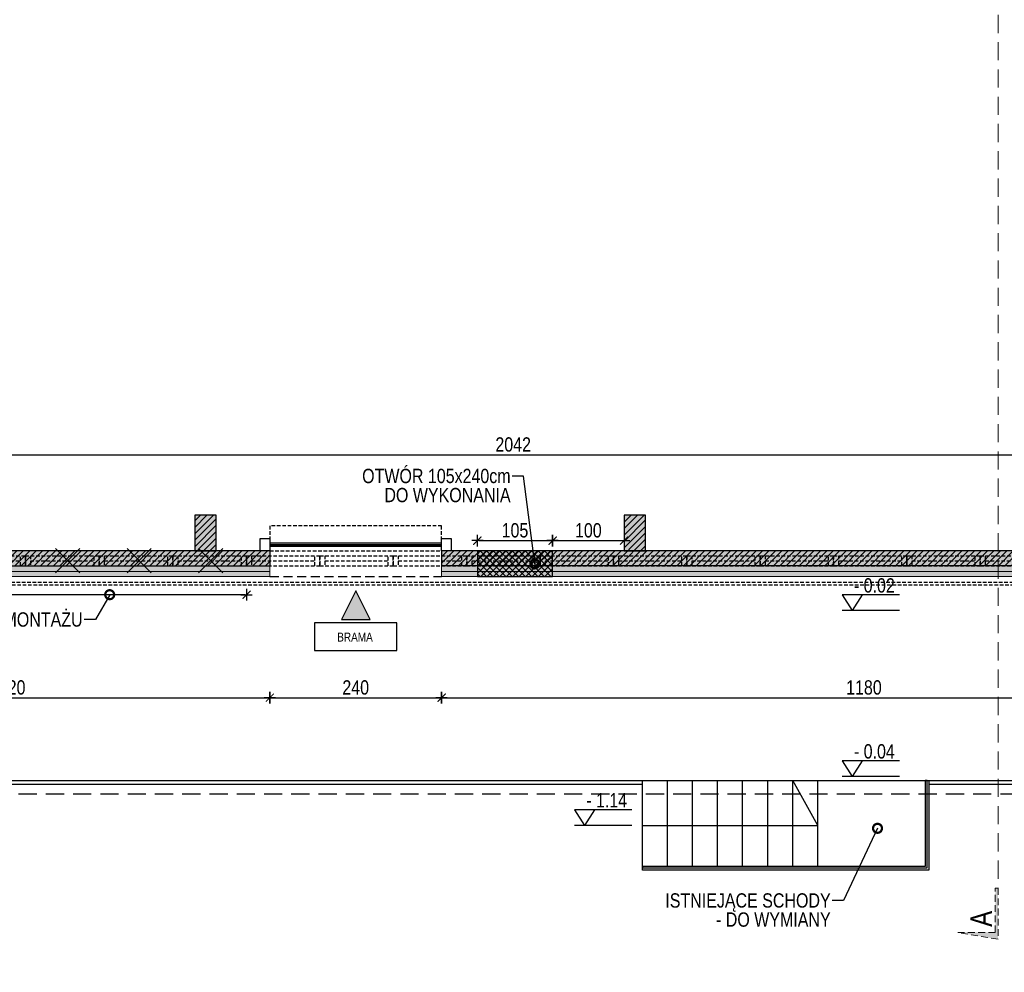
# Model space of a CAD drawing. Header units: millimetres. Extents: x 59331 to 112314, y -16110 to 34390.
# Tile 118 of 198: x 62031 to 63406, y 20803 to 22133. Entities that reach past the tile are written whole.
import ezdxf
from ezdxf import colors
from ezdxf.entities.mleader import LeaderData, LeaderLine
from ezdxf.enums import TextEntityAlignment as Align
from ezdxf.math import Vec2, Vec3

# ---------------------------------------------------------------- set-up
doc = ezdxf.new("R2010")
doc.units = ezdxf.units.MM
doc.linetypes.add('DASHED', pattern=[0.75, 0.5, -0.25])
doc.linetypes.add('DASHEDX2', pattern=[38.1, 25.4, -12.7])
doc.layers.get('DEFPOINTS').update_dxf_attribs({"lineweight": 9})
for name, color, linetype in [('_HSA_HATCH_WYPEŁNIENIA_PRZEGRÓD', 205, 'Continuous'), ('_HSA_KOTY', 150, 'Continuous'), ('_HSA_OPIS', 43, 'Continuous'), ('_HSA_PRZERYWANE', 153, 'DASHEDX2'), ('_HSA_SCHODY', 122, 'Continuous'), ('_HSA_STOLARKA_ZEWNĘTRZNA', 132, 'Continuous'), ('_HSA_WIDOKOWE', 1, 'Continuous'), ('_HSA_WIDOKOWE_CIENKIE', 8, 'Continuous'), ('_HSA_WYM_100', 141, 'Continuous'), ('_HSA_ŚCIANY_KONSTRUKCYJNE', 3, 'Continuous'), ('_HSA_ŚCIANY_MUROWANE', 4, 'Continuous')]:
    doc.layers.add(name, color=color, linetype=linetype)
doc.layers.add('_HSA_IZOLACJA_TERMICZNA', color=2, linetype='Continuous', lineweight=5)
doc.layers.add('_HSA_PRZEKROJE', color=12, linetype='DASHEDX2', lineweight=15)
doc.layers.add('_HSA_WYBURZENIA', color=7, linetype='Continuous', true_color=0xdd0303)
doc.layers.add('_HSA_WYBURZENIA_01', color=7, linetype='Continuous', true_color=0xdd0303)
doc.styles.add('Arial', font='Arial.ttf')
doc.styles.add('ARIAL_100', font='Arial.ttf', dxfattribs={"width": 0.8, "height": 20})
doc.linetypes.add('BATTING', pattern='A,0.00254,-2.54,[134,ltypeshp.shx,S=2.54,R=0,X=-2.54,Y=0],-5.08,[134,ltypeshp.shx,S=2.54,R=180,X=2.54,Y=0],-2.54', length=10.16254)
doc.dimstyles.new('WYM_WEWN_100', dxfattribs={"dimtxt": 20, "dimasz": 2, "dimexe": 10, "dimexo": 0, "dimgap": 4, "dimtad": 1, "dimdec": 1, "dimrnd": 0.1, "dimtxsty": 'ARIAL_100', "dimblk": 'Wym-03', "dimcen": 0, "dimdle": 10, "dimse1": 1, "dimse2": 1, "dimclrt": 256, "dimazin": 2, "dimtfac": 1, "dimtdec": 1, "dimtix": 1, "dimtmove": 2, "dimatfit": 0, "dimfxl": 1, "dimtolj": 1, "dimtzin": 0, "dimarcsym": 0})

# ---------------------------------------------------------------- blocks, each defined once
blk = doc.blocks.new('A$C181A6C00')
blk.add_hatch(color=256).paths.add_polyline_path([(50, -25), (0, 0), (50, 25)])
blk.add_lwpolyline([(50, -25), (0, 0), (50, 25), (50, -25)])
blk = doc.blocks.new('A$C88e31ec9')
blk.add_lwpolyline([(-57.6, -38.6), (57.6, -38.6), (57.6, 0), (-57.6, 0)], close=True)
at = {"style": 'Arial', "width": 0.8}
blk.add_text('BRAMA', height=12.5, dxfattribs=at).set_placement((-1, -26.2), align=Align.CENTER)
blk = doc.blocks.new('KOTA')
for p in [(-28, 43.4), (28, 43.4)]:
    blk.add_line(p, (0, 0))
blk.add_lwpolyline([(131.6, 43.4), (-28, 43.4)])
at = {"style": 'Arial', "width": 0.8}
blk.add_attdef('0000', (4.6, 49.9), '', height=40, dxfattribs=at)
blk = doc.blocks.new('A$C5C2E07A2')
blk.add_hatch(color=256).paths.add_polyline_path([(0, 10), (0, 0), (190, 0), (165, 150), (165, 10)])
blk.add_lwpolyline([(0, 10), (0, 0), (190, 0), (165, 150), (165, 10), (0, 10)])
blk = doc.blocks.new('*U331')
at = {"linetype": 'ByBlock', "ltscale": 10}
for p, q in [((0, 14), (102.5, 14)), ((0, 0), (0, 14)), ((7, 0), (7, 14)), ((95.5, 14), (95.5, 0)), ((102.5, 14), (102.5, 0)), ((0, 0), (102.5, 0)), ((7, 7), (95.5, 7))]:
    blk.add_line(p, q, dxfattribs=at)
blk = doc.blocks.new('*U332')
at = {"linetype": 'ByBlock', "ltscale": 10}
for p, q in [((0, 14), (102.5, 14)), ((0, 0), (0, 14)), ((7, 0), (7, 14)), ((95.5, 14), (95.5, 0)), ((102.5, 14), (102.5, 0)), ((0, 0), (102.5, 0)), ((7, 7), (95.5, 7))]:
    blk.add_line(p, q, dxfattribs=at)
blk = doc.blocks.new('*U333')
at = {"linetype": 'ByBlock', "ltscale": 10}
for p, q in [((0, 14), (102.5, 14)), ((0, 0), (0, 14)), ((7, 0), (7, 14)), ((95.5, 14), (95.5, 0)), ((102.5, 14), (102.5, 0)), ((0, 0), (102.5, 0)), ((7, 7), (95.5, 7))]:
    blk.add_line(p, q, dxfattribs=at)
blk = doc.blocks.new('*U334')
at = {"linetype": 'ByBlock', "ltscale": 10}
for p, q in [((0, 14), (102.5, 14)), ((0, 0), (0, 14)), ((7, 0), (7, 14)), ((95.5, 14), (95.5, 0)), ((102.5, 14), (102.5, 0)), ((0, 0), (102.5, 0)), ((7, 7), (95.5, 7))]:
    blk.add_line(p, q, dxfattribs=at)
blk = doc.blocks.new('*U335')
at = {"linetype": 'ByBlock', "ltscale": 10}
for p, q in [((0, 14), (102.5, 14)), ((0, 0), (0, 14)), ((7, 0), (7, 14)), ((95.5, 14), (95.5, 0)), ((102.5, 14), (102.5, 0)), ((0, 0), (102.5, 0)), ((7, 7), (95.5, 7))]:
    blk.add_line(p, q, dxfattribs=at)
blk = doc.blocks.new('*U336')
at = {"linetype": 'ByBlock', "ltscale": 10}
for p, q in [((0, 14), (102.5, 14)), ((0, 0), (0, 14)), ((7, 0), (7, 14)), ((95.5, 14), (95.5, 0)), ((102.5, 14), (102.5, 0)), ((0, 0), (102.5, 0)), ((7, 7), (95.5, 7))]:
    blk.add_line(p, q, dxfattribs=at)
blk = doc.blocks.new('*U326')
at = {"linetype": 'ByBlock', "ltscale": 10}
for p, q in [((0, 14), (102.5, 14)), ((0, 0), (0, 14)), ((7, 0), (7, 14)), ((95.5, 14), (95.5, 0)), ((102.5, 14), (102.5, 0)), ((0, 0), (102.5, 0)), ((7, 7), (95.5, 7))]:
    blk.add_line(p, q, dxfattribs=at)
blk = doc.blocks.new('*U327')
at = {"linetype": 'ByBlock', "ltscale": 10}
for p, q in [((0, 14), (102.5, 14)), ((0, 0), (0, 14)), ((7, 0), (7, 14)), ((95.5, 14), (95.5, 0)), ((102.5, 14), (102.5, 0)), ((0, 0), (102.5, 0)), ((7, 7), (95.5, 7))]:
    blk.add_line(p, q, dxfattribs=at)
blk = doc.blocks.new('*U328')
at = {"linetype": 'ByBlock', "ltscale": 10}
for p, q in [((0, 14), (102.5, 14)), ((0, 0), (0, 14)), ((7, 0), (7, 14)), ((95.5, 14), (95.5, 0)), ((102.5, 14), (102.5, 0)), ((0, 0), (102.5, 0)), ((7, 7), (95.5, 7))]:
    blk.add_line(p, q, dxfattribs=at)
blk = doc.blocks.new('*U329')
at = {"linetype": 'ByBlock', "ltscale": 10}
for p, q in [((0, 14), (102.5, 14)), ((0, 0), (0, 14)), ((7, 0), (7, 14)), ((95.5, 14), (95.5, 0)), ((102.5, 14), (102.5, 0)), ((0, 0), (102.5, 0)), ((7, 7), (95.5, 7))]:
    blk.add_line(p, q, dxfattribs=at)
blk = doc.blocks.new('*U330')
at = {"linetype": 'ByBlock', "ltscale": 10}
for p, q in [((0, 14), (102.5, 14)), ((0, 0), (0, 14)), ((7, 0), (7, 14)), ((95.5, 14), (95.5, 0)), ((102.5, 14), (102.5, 0)), ((0, 0), (102.5, 0)), ((7, 7), (95.5, 7))]:
    blk.add_line(p, q, dxfattribs=at)
blk = doc.blocks.new('*U337')
at = {"linetype": 'ByBlock', "ltscale": 10}
for p, q in [((0, 14), (103, 14)), ((0, 0), (0, 14)), ((7, 0), (7, 14)), ((96, 14), (96, 0)), ((103, 14), (103, 0)), ((0, 0), (103, 0)), ((7, 7), (96, 7))]:
    blk.add_line(p, q, dxfattribs=at)
blk = doc.blocks.new('_DotSmall')
at = {"color": 0, "linetype": 'ByBlock', "const_width": 0.5}
blk.add_lwpolyline([(-0.0625, 0, 1), (0.0625, 0, 1)], format="xyb", close=True, dxfattribs=at)
blk = doc.blocks.new('Wym-03')
for p, q in [((-4, 0), (4, 0)), ((0, 4), (0, -4))]:
    blk.add_line(p, q)
blk.add_lwpolyline([(-2.83, -2.83, 0.8, 0.8, 0), (2.83, 2.83, 0.05, 0.05, 0)], format="xyseb")
blk = doc.blocks.new('*D404')
at = {"layer": '_HSA_WYBURZENIA_01', "color": 0, "lineweight": -2, "transparency": 16777216}
blk.add_line((62777.3, 21405.6), (62873.3, 21405.6), dxfattribs=at)
at = {"layer": 'DEFPOINTS', "color": 0, "transparency": 16777216}
for p in [(62875.3, 21405.6), (62775.3, 21391.2), (62875.3, 21391.2)]:
    blk.add_point(p, dxfattribs=at)
at = {"layer": '_HSA_WYBURZENIA_01', "color": 0, "lineweight": -2, "transparency": 16777216, "xscale": 2, "yscale": 2, "zscale": 2, "rotation": 180}
blk.add_blockref('Wym-03', (62775.3, 21405.6), dxfattribs=at)
at = {"layer": '_HSA_WYBURZENIA_01', "color": 0, "lineweight": -2, "transparency": 16777216, "xscale": 2, "yscale": 2, "zscale": 2}
blk.add_blockref('Wym-03', (62875.3, 21405.6), dxfattribs=at)
at = {"layer": '_HSA_WYBURZENIA_01', "transparency": 16777216, "insert": (62825.3, 21419.9), "char_height": 20, "attachment_point": 5, "style": 'ARIAL_100'}
blk.add_mtext('\\A1;100', dxfattribs=at)
blk = doc.blocks.new('*D405')
at = {"layer": '_HSA_WYBURZENIA_01', "color": 0, "lineweight": -2, "transparency": 16777216}
blk.add_line((62672.3, 21405.6), (62773.3, 21405.6), dxfattribs=at)
at = {"layer": 'DEFPOINTS', "color": 0, "transparency": 16777216}
for p in [(62775.3, 21405.6), (62670.3, 21391.2), (62775.3, 21391.2)]:
    blk.add_point(p, dxfattribs=at)
at = {"layer": '_HSA_WYBURZENIA_01', "color": 0, "lineweight": -2, "transparency": 16777216, "xscale": 2, "yscale": 2, "zscale": 2, "rotation": 180}
blk.add_blockref('Wym-03', (62670.3, 21405.6), dxfattribs=at)
at = {"layer": '_HSA_WYBURZENIA_01', "color": 0, "lineweight": -2, "transparency": 16777216, "xscale": 2, "yscale": 2, "zscale": 2}
blk.add_blockref('Wym-03', (62775.3, 21405.6), dxfattribs=at)
at = {"layer": '_HSA_WYBURZENIA_01', "transparency": 16777216, "insert": (62722.8, 21419.9), "char_height": 20, "attachment_point": 5, "style": 'ARIAL_100'}
blk.add_mtext('\\A1;105', dxfattribs=at)
blk = doc.blocks.new('A$C6782ac1e')
at = {"linetype": 'Continuous', "ltscale": 400}
for p, q in [((-12.2, 20.6), (12.2, -20.6)), ((20.6, 12.2), (-20.6, -12.2))]:
    blk.add_line(p, q, dxfattribs=at)
blk = doc.blocks.new('*D410')
at = {"layer": '_HSA_WYBURZENIA_01', "color": 0, "lineweight": -2, "transparency": 16777216}
blk.add_line((62345.8, 21330.1), (60507.3, 21330.1), dxfattribs=at)
at = {"layer": 'DEFPOINTS', "color": 0, "transparency": 16777216}
for p in [(60505.3, 21384.5), (62347.8, 21384.5), (60505.3, 21330.1)]:
    blk.add_point(p, dxfattribs=at)
at = {"layer": '_HSA_WYBURZENIA_01', "color": 0, "lineweight": -2, "transparency": 16777216, "xscale": 2, "yscale": 2, "zscale": 2, "rotation": 180}
blk.add_blockref('Wym-03', (60505.3, 21330.1), dxfattribs=at)
at = {"layer": '_HSA_WYBURZENIA_01', "color": 0, "lineweight": -2, "transparency": 16777216, "xscale": 2, "yscale": 2, "zscale": 2}
blk.add_blockref('Wym-03', (62347.8, 21330.1), dxfattribs=at)
blk = doc.blocks.new('A$C8bc12de0')
at = {"linetype": 'ByBlock', "ltscale": 10}
blk.add_lwpolyline([(2.9, 11.4), (10281.7, 11.4), (10281.7, 8.2), (2.9, 8.2)], close=True, dxfattribs=at)
blk = doc.blocks.new('*D459')
at = {"layer": '_HSA_WYM_100', "color": 0, "lineweight": -2, "transparency": 16777216}
blk.add_line((70733.3, 19377.4), (60507.3, 19377.4), dxfattribs=at)
at = {"layer": 'DEFPOINTS', "color": 0, "transparency": 16777216}
for p in [(70735.3, 21370.5), (60505.3, 21355.5), (60505.3, 19377.4)]:
    blk.add_point(p, dxfattribs=at)
at = {"layer": '_HSA_WYM_100', "color": 0, "lineweight": -2, "transparency": 16777216, "xscale": 2, "yscale": 2, "zscale": 2, "rotation": 180}
blk.add_blockref('Wym-03', (60505.3, 19377.4), dxfattribs=at)
at = {"layer": '_HSA_WYM_100', "color": 0, "lineweight": -2, "transparency": 16777216, "xscale": 2, "yscale": 2, "zscale": 2}
blk.add_blockref('Wym-03', (70735.3, 19377.4), dxfattribs=at)
at = {"layer": '_HSA_WYM_100', "transparency": 16777216, "insert": (65620.3, 19391.6), "char_height": 20, "attachment_point": 5, "style": 'ARIAL_100'}
blk.add_mtext('\\A1;10230', dxfattribs=at)
blk = doc.blocks.new('*D462')
at = {"layer": '_HSA_WYM_100', "color": 0, "lineweight": -2, "transparency": 16777216}
blk.add_line((70737.3, 19347.4), (60433.3, 19347.4), dxfattribs=at)
at = {"layer": 'DEFPOINTS', "color": 0, "transparency": 16777216}
for p in [(60431.3, 21355.5), (70739.3, 19527.4), (60431.3, 19347.4)]:
    blk.add_point(p, dxfattribs=at)
at = {"layer": '_HSA_WYM_100', "color": 0, "lineweight": -2, "transparency": 16777216, "xscale": 2, "yscale": 2, "zscale": 2, "rotation": 180}
blk.add_blockref('Wym-03', (60431.3, 19347.4), dxfattribs=at)
at = {"layer": '_HSA_WYM_100', "color": 0, "lineweight": -2, "transparency": 16777216, "xscale": 2, "yscale": 2, "zscale": 2}
blk.add_blockref('Wym-03', (70739.3, 19347.4), dxfattribs=at)
at = {"layer": '_HSA_WYM_100', "transparency": 16777216, "insert": (65585.3, 19361.6), "char_height": 20, "attachment_point": 5, "style": 'ARIAL_100'}
blk.add_mtext('\\A1;10308', dxfattribs=at)
blk = doc.blocks.new('*D465')
at = {"layer": '_HSA_WYM_100', "color": 0, "lineweight": -2, "transparency": 16777216}
blk.add_line((61662.3, 21186.3), (62378.3, 21186.3), dxfattribs=at)
at = {"layer": 'DEFPOINTS', "color": 0, "transparency": 16777216}
for p in [(61660.3, 21355.5), (62380.3, 21355.5), (62380.3, 21186.3)]:
    blk.add_point(p, dxfattribs=at)
at = {"layer": '_HSA_WYM_100', "color": 0, "lineweight": -2, "transparency": 16777216, "xscale": 2, "yscale": 2, "zscale": 2, "rotation": 180}
blk.add_blockref('Wym-03', (61660.3, 21186.3), dxfattribs=at)
at = {"layer": '_HSA_WYM_100', "color": 0, "lineweight": -2, "transparency": 16777216, "xscale": 2, "yscale": 2, "zscale": 2}
blk.add_blockref('Wym-03', (62380.3, 21186.3), dxfattribs=at)
at = {"layer": '_HSA_WYM_100', "transparency": 16777216, "insert": (62020.3, 21200.5), "char_height": 20, "attachment_point": 5, "style": 'ARIAL_100'}
blk.add_mtext('\\A1;720', dxfattribs=at)
blk = doc.blocks.new('*D466')
at = {"layer": '_HSA_WYM_100', "color": 0, "lineweight": -2, "transparency": 16777216}
blk.add_line((62382.3, 21186.3), (62618.3, 21186.3), dxfattribs=at)
at = {"layer": 'DEFPOINTS', "color": 0, "transparency": 16777216}
for p in [(62380.3, 21355.5), (62620.3, 21355.5), (62620.3, 21186.3)]:
    blk.add_point(p, dxfattribs=at)
at = {"layer": '_HSA_WYM_100', "color": 0, "lineweight": -2, "transparency": 16777216, "xscale": 2, "yscale": 2, "zscale": 2, "rotation": 180}
blk.add_blockref('Wym-03', (62380.3, 21186.3), dxfattribs=at)
at = {"layer": '_HSA_WYM_100', "color": 0, "lineweight": -2, "transparency": 16777216, "xscale": 2, "yscale": 2, "zscale": 2}
blk.add_blockref('Wym-03', (62620.3, 21186.3), dxfattribs=at)
at = {"layer": '_HSA_WYM_100', "transparency": 16777216, "insert": (62500.3, 21200.5), "char_height": 20, "attachment_point": 5, "style": 'ARIAL_100'}
blk.add_mtext('\\A1;240', dxfattribs=at)
blk = doc.blocks.new('*D467')
at = {"layer": '_HSA_WYM_100', "color": 0, "lineweight": -2, "transparency": 16777216}
blk.add_line((62622.3, 21186.3), (63798.2, 21186.3), dxfattribs=at)
at = {"layer": 'DEFPOINTS', "color": 0, "transparency": 16777216}
for p in [(62620.3, 21355.5), (63800.2, 21355.5), (63800.2, 21186.3)]:
    blk.add_point(p, dxfattribs=at)
at = {"layer": '_HSA_WYM_100', "color": 0, "lineweight": -2, "transparency": 16777216, "xscale": 2, "yscale": 2, "zscale": 2, "rotation": 180}
blk.add_blockref('Wym-03', (62620.3, 21186.3), dxfattribs=at)
at = {"layer": '_HSA_WYM_100', "color": 0, "lineweight": -2, "transparency": 16777216, "xscale": 2, "yscale": 2, "zscale": 2}
blk.add_blockref('Wym-03', (63800.2, 21186.3), dxfattribs=at)
at = {"layer": '_HSA_WYM_100', "transparency": 16777216, "insert": (63210.3, 21200.5), "char_height": 20, "attachment_point": 5, "style": 'ARIAL_100'}
blk.add_mtext('\\A1;1180', dxfattribs=at)
blk = doc.blocks.new('*D489')
at = {"layer": '_HSA_WYM_100', "color": 0, "lineweight": -2, "transparency": 16777216}
blk.add_line((60281.3, 20766.1), (60281.3, 22652.5), dxfattribs=at)
at = {"layer": 'DEFPOINTS', "color": 0, "transparency": 16777216}
for p in [(60281.3, 22654.5), (60431.3, 22654.5), (70739.3, 20764.1)]:
    blk.add_point(p, dxfattribs=at)
at = {"layer": '_HSA_WYM_100', "color": 0, "lineweight": -2, "transparency": 16777216, "xscale": 2, "yscale": 2, "zscale": 2}
for p, rotation in [((60281.3, 22654.5), 90), ((60281.3, 20764.1), 270)]:
    blk.add_blockref('Wym-03', p, dxfattribs=dict(at, rotation=rotation))
at = {"layer": '_HSA_WYM_100', "transparency": 16777216, "insert": (60265.3, 21709.3), "char_height": 20, "attachment_point": 5, "rotation": 90, "style": 'ARIAL_100'}
blk.add_mtext('\\A1;1890,5', dxfattribs=at)
blk = doc.blocks.new('*D493')
at = {"layer": '_HSA_WYM_100', "color": 0, "lineweight": -2, "transparency": 16777216}
blk.add_line((60251.3, 21353.5), (60251.3, 19529.4), dxfattribs=at)
at = {"layer": 'DEFPOINTS', "color": 0, "transparency": 16777216}
for p in [(60431.3, 21355.5), (60251.3, 19527.4), (70739.3, 19527.4)]:
    blk.add_point(p, dxfattribs=at)
at = {"layer": '_HSA_WYM_100', "color": 0, "lineweight": -2, "transparency": 16777216, "xscale": 2, "yscale": 2, "zscale": 2}
for p, rotation in [((60251.3, 21355.5), 90), ((60251.3, 19527.4), 270)]:
    blk.add_blockref('Wym-03', p, dxfattribs=dict(at, rotation=rotation))
at = {"layer": '_HSA_WYM_100', "transparency": 16777216, "insert": (60237.1, 20441.5), "char_height": 20, "attachment_point": 5, "rotation": 90, "style": 'ARIAL_100'}
blk.add_mtext('\\A1;1828', dxfattribs=at)
blk = doc.blocks.new('*D716')
at = {"layer": '_HSA_WYM_100', "color": 0, "lineweight": -2, "transparency": 16777216}
blk.add_line((61701.3, 21525.6), (63739.3, 21525.6), dxfattribs=at)
at = {"layer": 'DEFPOINTS', "color": 0, "transparency": 16777216}
for p in [(61699.3, 21521.7), (63741.3, 21525.6), (63741.3, 21525.1)]:
    blk.add_point(p, dxfattribs=at)
at = {"layer": '_HSA_WYM_100', "color": 0, "lineweight": -2, "transparency": 16777216, "xscale": 2, "yscale": 2, "zscale": 2}
for p, rotation in [((61699.3, 21525.6), 180.0000000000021), ((63741.3, 21525.6), 2.137332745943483e-12)]:
    blk.add_blockref('Wym-03', p, dxfattribs=dict(at, rotation=rotation))
at = {"layer": '_HSA_WYM_100', "transparency": 16777216, "insert": (62720.3, 21539.8), "char_height": 20, "attachment_point": 5, "style": 'ARIAL_100'}
blk.add_mtext('\\A1;2042', dxfattribs=at)

msp = doc.modelspace()

# ---------------------------------------------------------------- hatches: boundary and pattern name
at = {"layer": '_HSA_HATCH_WYPEŁNIENIA_PRZEGRÓD'}
h = msp.add_hatch(dxfattribs=at)
h.set_pattern_fill('ANSI31', color=256, scale=2, angle=-1e-13, style=0)
h.paths.add_polyline_path([(61705.33, 21441.25), (61675.33, 21441.25), (61675.33, 21391.25), (61690.33, 21391.25), (61705.33, 21391.25)])
h.paths.add_polyline_path([(61699.33, 21838.39), (61681.33, 21838.39), (61681.33, 21441.25), (61699.33, 21441.25)])
h.paths.add_polyline_path([(61712.54, 21884.11), (61668.54, 21884.11), (61668.54, 21838.39), (61712.54, 21838.39)])
h.paths.add_polyline_path([(61699.33, 22278.39), (61681.33, 22278.39), (61681.33, 21884.11), (61699.33, 21884.11)])
h.paths.add_polyline_path([(61712.54, 22324.11), (61668.54, 22324.11), (61668.54, 22278.39), (61712.54, 22278.39)])
h.paths.add_polyline_path([(61712.54, 22362.89), (61668.54, 22362.89), (61668.54, 22324.11), (61712.54, 22324.11)])
h.paths.add_polyline_path([(61712.54, 22581.67), (61668.54, 22581.67), (61668.54, 22542.89), (61712.54, 22542.89)])
h.paths.add_polyline_path([(61712.54, 22627.39), (61668.54, 22627.39), (61668.54, 22581.67), (61712.54, 22581.67)])
h.paths.add_polyline_path([(61705.33, 23216.14), (61675.33, 23216.14), (61675.33, 23166.14), (61705.33, 23166.14)])
h.paths.add_polyline_path([(61699.33, 23166.14), (61681.33, 23166.14), (61681.33, 22627.39), (61699.33, 22627.39)])
h.paths.add_polyline_path([(62305.33, 23216.14), (62275.33, 23216.14), (62275.33, 23166.14), (62305.33, 23166.14)])
h.paths.add_polyline_path([(62905.33, 23216.14), (62875.33, 23216.14), (62875.33, 23166.14), (62905.33, 23166.14)])
h.paths.add_polyline_path([(63505.33, 23216.14), (63475.33, 23216.14), (63475.33, 23166.14), (63505.33, 23166.14)])
h.paths.add_polyline_path([(63499.33, 23166.14), (63481.33, 23166.14), (63481.33, 22627.39), (63499.33, 22627.39)])
h.paths.add_polyline_path([(63513.14, 22599.67), (63513.14, 22627.39), (63469.14, 22627.39), (63469.14, 22581.67), (63513.14, 22581.67)])
h.paths.add_polyline_path([(63728.54, 22599.67), (63513.14, 22599.67), (63513.14, 22581.67), (63728.54, 22581.67)])
h.paths.add_polyline_path([(63772.54, 22627.39), (63728.54, 22627.39), (63728.54, 22581.67), (63772.54, 22581.67)])
h.paths.add_polyline_path([(63762.03, 22581.67), (63744.03, 22581.67), (63744.03, 22536.89), (63762.03, 22536.89)])
h.paths.add_polyline_path([(63849.38, 22599.67), (63772.54, 22599.67), (63772.54, 22581.67), (63849.38, 22581.67)])
h.paths.add_polyline_path([(64101.79, 22581.67), (64083.79, 22581.67), (64083.79, 22536.89), (64101.79, 22536.89)])
h.paths.add_polyline_path([(64099.08, 23166.14), (64081.08, 23166.14), (64081.08, 22627.39), (64099.08, 22627.39)])
h.paths.add_polyline_path([(64112.3, 22627.39), (64068.3, 22627.39), (64068.3, 22581.67), (64112.3, 22581.67)])
h.paths.add_polyline_path([(64068.3, 22599.67), (63967.38, 22599.67), (63967.38, 22581.67), (64068.3, 22581.67)])
h.paths.add_polyline_path([(64105.33, 23216.14), (64075.33, 23216.14), (64075.33, 23166.14), (64105.33, 23166.14)])
h.paths.add_polyline_path([(64101.79, 22368.89), (64083.79, 22368.89), (64083.79, 22324.11), (64101.79, 22324.11)])
h.paths.add_polyline_path([(64112.3, 22324.11), (64068.3, 22324.11), (64068.3, 22278.39), (64112.3, 22278.39)])
h.paths.add_polyline_path([(64099.08, 22278.39), (64081.08, 22278.39), (64081.08, 21884.11), (64099.08, 21884.11)])
h.paths.add_polyline_path([(63762.03, 22368.89), (63744.03, 22368.89), (63744.03, 22324.11), (63762.03, 22324.11)])
h.paths.add_polyline_path([(63772.54, 22324.11), (63728.54, 22324.11), (63728.54, 22278.39), (63772.54, 22278.39)])
h.paths.add_polyline_path([(63759.33, 22278.39), (63741.33, 22278.39), (63741.33, 21884.11), (63759.33, 21884.11)])
h.paths.add_polyline_path([(63772.54, 21884.11), (63728.54, 21884.11), (63728.54, 21838.39), (63772.54, 21838.39)])
h.paths.add_polyline_path([(63759.33, 21838.39), (63741.33, 21838.39), (63741.33, 21441.25), (63759.33, 21441.25)])
h.paths.add_polyline_path([(64099.08, 21838.39), (64081.08, 21838.39), (64081.08, 21718.39), (64099.08, 21718.39)])
h.paths.add_polyline_path([(64099.08, 21550.39), (64081.08, 21550.39), (64081.08, 21441.25), (64099.08, 21441.25)])
h.paths.add_polyline_path([(64105.33, 21441.25), (64075.33, 21441.25), (64075.33, 21391.25), (64105.33, 21391.25)])
h.paths.add_polyline_path([(64112.3, 21884.11), (64068.3, 21884.11), (64068.3, 21838.39), (64112.3, 21838.39)])
h.paths.add_polyline_path([(63765.08, 21441.25), (63735.08, 21441.25), (63735.08, 21391.25), (63765.08, 21391.25)])
h.paths.add_polyline_path([(63800.21, 21391.25), (62620.33, 21391.25), (62620.33, 21370.53), (63800.21, 21370.53)])
h.paths.add_polyline_path([(63505.33, 21441.25), (63475.33, 21441.25), (63475.33, 21391.25), (63505.33, 21391.25)])
h.paths.add_polyline_path([(62905.33, 21441.25), (62875.33, 21441.25), (62875.33, 21391.25), (62905.33, 21391.25)])
h.paths.add_polyline_path([(62380.33, 21391.25), (61690.33, 21391.25), (61675.33, 21391.25), (61660.33, 21391.25), (61660.33, 21370.53), (62380.33, 21370.53)])
h.paths.add_polyline_path([(62305.33, 21441.25), (62275.33, 21441.25), (62275.33, 21391.25), (62305.33, 21391.25)])
at = {"layer": '_HSA_HATCH_WYPEŁNIENIA_PRZEGRÓD', "true_color": 0x969696}
h = msp.add_hatch(color=252, dxfattribs=at)
h.paths.add_polyline_path([(61705.33, 21441.25), (61675.33, 21441.25), (61675.33, 21391.25), (61690.33, 21391.25), (61705.33, 21391.25)])
h.paths.add_polyline_path([(61699.33, 21838.39), (61681.33, 21838.39), (61681.33, 21441.25), (61699.33, 21441.25)])
h.paths.add_polyline_path([(61712.54, 21884.11), (61668.54, 21884.11), (61668.54, 21838.39), (61712.54, 21838.39)])
h.paths.add_polyline_path([(61699.33, 22278.39), (61681.33, 22278.39), (61681.33, 21884.11), (61699.33, 21884.11)])
h.paths.add_polyline_path([(61712.54, 22324.11), (61668.54, 22324.11), (61668.54, 22278.39), (61712.54, 22278.39)])
h.paths.add_polyline_path([(61712.54, 22362.89), (61668.54, 22362.89), (61668.54, 22324.11), (61712.54, 22324.11)])
h.paths.add_polyline_path([(61712.54, 22581.67), (61668.54, 22581.67), (61668.54, 22542.89), (61712.54, 22542.89)])
h.paths.add_polyline_path([(61712.54, 22627.39), (61668.54, 22627.39), (61668.54, 22581.67), (61712.54, 22581.67)])
h.paths.add_polyline_path([(61705.33, 23216.14), (61675.33, 23216.14), (61675.33, 23166.14), (61705.33, 23166.14)])
h.paths.add_polyline_path([(61699.33, 23166.14), (61681.33, 23166.14), (61681.33, 22627.39), (61699.33, 22627.39)])
h.paths.add_polyline_path([(62305.33, 23216.14), (62275.33, 23216.14), (62275.33, 23166.14), (62305.33, 23166.14)])
h.paths.add_polyline_path([(62905.33, 23216.14), (62875.33, 23216.14), (62875.33, 23166.14), (62905.33, 23166.14)])
h.paths.add_polyline_path([(63505.33, 23216.14), (63475.33, 23216.14), (63475.33, 23166.14), (63505.33, 23166.14)])
h.paths.add_polyline_path([(63499.33, 23166.14), (63481.33, 23166.14), (63481.33, 22627.39), (63499.33, 22627.39)])
h.paths.add_polyline_path([(63513.14, 22599.67), (63513.14, 22627.39), (63469.14, 22627.39), (63469.14, 22581.67), (63513.14, 22581.67)])
h.paths.add_polyline_path([(63728.54, 22599.67), (63513.14, 22599.67), (63513.14, 22581.67), (63728.54, 22581.67)])
h.paths.add_polyline_path([(63772.54, 22627.39), (63728.54, 22627.39), (63728.54, 22581.67), (63772.54, 22581.67)])
h.paths.add_polyline_path([(63762.03, 22581.67), (63744.03, 22581.67), (63744.03, 22536.89), (63762.03, 22536.89)])
h.paths.add_polyline_path([(63849.38, 22599.67), (63772.54, 22599.67), (63772.54, 22581.67), (63849.38, 22581.67)])
h.paths.add_polyline_path([(64101.79, 22581.67), (64083.79, 22581.67), (64083.79, 22536.89), (64101.79, 22536.89)])
h.paths.add_polyline_path([(64099.08, 23166.14), (64081.08, 23166.14), (64081.08, 22627.39), (64099.08, 22627.39)])
h.paths.add_polyline_path([(64112.3, 22627.39), (64068.3, 22627.39), (64068.3, 22581.67), (64112.3, 22581.67)])
h.paths.add_polyline_path([(64068.3, 22599.67), (63967.38, 22599.67), (63967.38, 22581.67), (64068.3, 22581.67)])
h.paths.add_polyline_path([(64105.33, 23216.14), (64075.33, 23216.14), (64075.33, 23166.14), (64105.33, 23166.14)])
h.paths.add_polyline_path([(64101.79, 22368.89), (64083.79, 22368.89), (64083.79, 22324.11), (64101.79, 22324.11)])
h.paths.add_polyline_path([(64112.3, 22324.11), (64068.3, 22324.11), (64068.3, 22278.39), (64112.3, 22278.39)])
h.paths.add_polyline_path([(64099.08, 22278.39), (64081.08, 22278.39), (64081.08, 21884.11), (64099.08, 21884.11)])
h.paths.add_polyline_path([(63762.03, 22368.89), (63744.03, 22368.89), (63744.03, 22324.11), (63762.03, 22324.11)])
h.paths.add_polyline_path([(63772.54, 22324.11), (63728.54, 22324.11), (63728.54, 22278.39), (63772.54, 22278.39)])
h.paths.add_polyline_path([(63759.33, 22278.39), (63741.33, 22278.39), (63741.33, 21884.11), (63759.33, 21884.11)])
h.paths.add_polyline_path([(63772.54, 21884.11), (63728.54, 21884.11), (63728.54, 21838.39), (63772.54, 21838.39)])
h.paths.add_polyline_path([(63759.33, 21838.39), (63741.33, 21838.39), (63741.33, 21441.25), (63759.33, 21441.25)])
h.paths.add_polyline_path([(64099.08, 21838.39), (64081.08, 21838.39), (64081.08, 21718.39), (64099.08, 21718.39)])
h.paths.add_polyline_path([(64099.08, 21550.39), (64081.08, 21550.39), (64081.08, 21441.25), (64099.08, 21441.25)])
h.paths.add_polyline_path([(64105.33, 21441.25), (64075.33, 21441.25), (64075.33, 21391.25), (64105.33, 21391.25)])
h.paths.add_polyline_path([(64112.3, 21884.11), (64068.3, 21884.11), (64068.3, 21838.39), (64112.3, 21838.39)])
h.paths.add_polyline_path([(63765.08, 21441.25), (63735.08, 21441.25), (63735.08, 21391.25), (63765.08, 21391.25)])
h.paths.add_polyline_path([(63800.21, 21391.25), (62620.33, 21391.25), (62620.33, 21355.53), (63800.21, 21355.53)])
h.paths.add_polyline_path([(63505.33, 21441.25), (63475.33, 21441.25), (63475.33, 21391.25), (63505.33, 21391.25)])
h.paths.add_polyline_path([(62905.33, 21441.25), (62875.33, 21441.25), (62875.33, 21391.25), (62905.33, 21391.25)])
h.paths.add_polyline_path([(62380.33, 21391.25), (61690.33, 21391.25), (61675.33, 21391.25), (61660.33, 21391.25), (61660.33, 21355.53), (62380.33, 21355.53)])
h.paths.add_polyline_path([(62305.33, 21441.25), (62275.33, 21441.25), (62275.33, 21391.25), (62305.33, 21391.25)])
at = {"layer": '_HSA_WYBURZENIA'}
h = msp.add_hatch(dxfattribs=at)
h.set_pattern_fill('ANSI37', color=256, scale=2, angle=-90)
h.set_pattern_definition([(315, (1465, -7e-12), (4.49012806, 4.49012806), []), (45, (1465, -7e-12), (-4.49012806, 4.49012806), [])])
h.paths.add_polyline_path([(62670.33, 21355.53), (62775.33, 21355.53), (62775.33, 21391.25), (62670.33, 21391.25)])

# ---------------------------------------------------------------- linework, layer by layer
at = {"layer": '_HSA_IZOLACJA_TERMICZNA', "color": 8, "linetype": 'BATTING', "ltscale": 0.6}
for p, q in [((61660.33, 21362.53), (62380.33, 21362.53)), ((62620.33, 21362.53), (63800.21, 21362.53))]:
    msp.add_line(p, q, dxfattribs=at)
at = {"layer": '_HSA_IZOLACJA_TERMICZNA'}
for p, q in [((62380.33, 21370.53), (62380.33, 21355.53)), ((62620.33, 21370.53), (62620.33, 21355.53)), ((61660.33, 21355.53), (62380.33, 21355.53)), ((62620.33, 21355.53), (63800.21, 21355.53))]:
    msp.add_line(p, q, dxfattribs=at)
at = {"layer": '_HSA_KOTY'}
for p, q in [((63259.79, 21308.17), (63179.99, 21308.17)), ((63259.79, 21076.38), (63179.99, 21076.38)), ((62885.83, 21008.03), (62806.03, 21008.03))]:
    msp.add_line(p, q, dxfattribs=at)
at = {"layer": '_HSA_PRZEKROJE'}
msp.add_line((63397.59, 23321.01), (63397.59, 20920.31), dxfattribs=at)
at = {"layer": '_HSA_PRZERYWANE', "ltscale": 0.5}
msp.add_line((62380.33, 21355.53), (62620.33, 21355.53), dxfattribs=at)
at = {"layer": '_HSA_PRZERYWANE'}
msp.add_lwpolyline([(60505.33, 21355.53), (60505.33, 21052.11), (70739.33, 21052.11)], dxfattribs=at)
at = {"layer": '_HSA_SCHODY'}
for p, q in [((60446.33, 21070.53), (63295.83, 21070.53)), ((60446.33, 21065.53), (62900.83, 21065.53)), ((62900.83, 20945.53), (62900.83, 21070.53)), ((62935.83, 20950.53), (62935.83, 21070.53)), ((62970.83, 20950.53), (62970.83, 21070.53)), ((63005.83, 20950.53), (63005.83, 21070.53)), ((63040.83, 20950.53), (63040.83, 21070.53)), ((63075.83, 20950.53), (63075.83, 21070.53)), ((63110.83, 20950.53), (63110.83, 21070.53)), ((63145.83, 21008.03), (63110.83, 21070.53)), ((63145.83, 20950.53), (63145.83, 21070.53)), ((63295.83, 21070.53), (70614.33, 21070.53)), ((63300.83, 21070.53), (63300.83, 20945.53)), ((63300.83, 21065.53), (70614.33, 21065.53)), ((62900.83, 21008.03), (63145.83, 21008.03)), ((63300.83, 20945.53), (62900.83, 20945.53))]:
    msp.add_line(p, q, dxfattribs=at)
at = {"layer": '_HSA_STOLARKA_ZEWNĘTRZNA', "linetype": 'DASHED', "ltscale": 10}
msp.add_lwpolyline([(62380.33, 21391.25), (62620.33, 21391.25), (62620.33, 21426.22), (62380.33, 21426.22)], close=True, dxfattribs=at)
at = {"layer": '_HSA_STOLARKA_ZEWNĘTRZNA'}
for points in [[(62380.33, 21391.25), (62366.82, 21391.25), (62366.82, 21408.65), (62380.33, 21408.65)], [(62633.83, 21391.25), (62620.33, 21391.25), (62620.33, 21408.65), (62633.83, 21408.65)], [(62380.33, 21399.95), (62620.33, 21399.95), (62620.33, 21402.17), (62380.33, 21402.17)], [(62380.33, 21397.73), (62620.33, 21397.73), (62620.33, 21399.95), (62380.33, 21399.95)]]:
    msp.add_lwpolyline(points, close=True, dxfattribs=at)
at = {"layer": '_HSA_STOLARKA_ZEWNĘTRZNA', "ltscale": 10, "const_width": 2}
for points in [[(62347.83, 21384.53), (62347.83, 21370.53)], [(62860.33, 21384.53), (62860.33, 21370.53)]]:
    msp.add_lwpolyline(points, dxfattribs=at)
at = {"layer": '_HSA_WIDOKOWE'}
msp.add_lwpolyline([(63298.83, 20948.53), (63298.83, 21070.53), (63295.83, 21070.53), (63295.83, 20950.53), (62900.83, 20950.53), (62900.83, 20948.53)], close=True, dxfattribs=at)
at = {"layer": '_HSA_WYBURZENIA'}
msp.add_lwpolyline([(62670.33, 21355.53), (62775.33, 21355.53), (62775.33, 21391.25), (62670.33, 21391.25)], close=True, dxfattribs=at)
at = {"layer": '_HSA_ŚCIANY_KONSTRUKCYJNE'}
for points in [[(62275.33, 21391.25), (62305.33, 21391.25), (62305.33, 21441.25), (62275.33, 21441.25)], [(62875.33, 21391.25), (62905.33, 21391.25), (62905.33, 21441.25), (62875.33, 21441.25)]]:
    msp.add_lwpolyline(points, close=True, dxfattribs=at)
at = {"layer": '_HSA_ŚCIANY_MUROWANE', "ltscale": 0.07}
for p, q in [((62380.33, 21391.25), (61690.33, 21391.25)), ((62380.33, 21391.25), (62380.33, 21370.53)), ((62620.33, 21391.25), (62620.33, 21370.53)), ((63800.21, 21391.25), (62620.33, 21391.25)), ((61660.33, 21370.53), (62380.33, 21370.53)), ((63800.21, 21370.53), (62620.33, 21370.53))]:
    msp.add_line(p, q, dxfattribs=at)

# ---------------------------------------------------------------- block references
at = {"layer": '_HSA_KOTY', "xscale": 0.5, "yscale": 0.5, "zscale": 0.5}
for p, values in [((63193.99, 21308.17), {'0000': '- 0.02 '}), ((63193.99, 21076.38), {'0000': '- 0.04'}), ((62820.03, 21008.03), {'0000': '- 1.14'})]:
    msp.add_blockref('KOTA', p, dxfattribs=at).add_auto_attribs(values)
at = {"layer": '_HSA_OPIS'}
msp.add_blockref('A$C88e31ec9', (62500.33, 21290.9), dxfattribs=at)
at = {"layer": '_HSA_PRZEKROJE', "linetype": 'Continuous', "xscale": -0.3750000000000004, "yscale": 0.3750000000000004, "zscale": 0.3750000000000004, "rotation": 90}
msp.add_blockref('A$C5C2E07A2', (63397.59, 20920.31), dxfattribs=at)
at = {"layer": '_HSA_STOLARKA_ZEWNĘTRZNA', "linetype": 'DASHED', "ltscale": 10, "xscale": -1, "rotation": 180}
for name, p in [('*U337', (61935.83, 21384.53)), ('*U337', (62038.83, 21384.53)), ('*U337', (62141.83, 21384.53)), ('*U337', (62244.83, 21384.53)), ('*U330', (62347.83, 21384.53)), ('*U329', (62450.33, 21384.53)), ('*U328', (62552.83, 21384.53)), ('*U327', (62655.33, 21384.53)), ('*U326', (62757.83, 21384.53)), ('*U336', (62860.33, 21384.53)), ('*U335', (62962.83, 21384.53)), ('*U334', (63065.33, 21384.53)), ('*U333', (63167.83, 21384.53)), ('*U332', (63270.33, 21384.53)), ('*U331', (63372.83, 21384.53))]:
    msp.add_blockref(name, p, dxfattribs=at)
at = {"layer": '_HSA_WIDOKOWE', "xscale": -0.8, "yscale": 0.8, "zscale": 0.8, "rotation": 90}
msp.add_blockref('A$C181A6C00', (62500.33, 21335.53), dxfattribs=at)
at = {"layer": '_HSA_WIDOKOWE_CIENKIE', "linetype": 'DASHED', "ltscale": 10, "xscale": -1, "rotation": 180}
msp.add_blockref('A$C8bc12de0', (60472.2, 21355.53), dxfattribs=at)
at = {"layer": '_HSA_WYBURZENIA', "rotation": 14.34042781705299}
for p in [(62097.83, 21377.53), (62197.83, 21377.53), (62297.83, 21377.53)]:
    msp.add_blockref('A$C6782ac1e', p, dxfattribs=at)

# ---------------------------------------------------------------- texts
at = {"layer": '_HSA_PRZEKROJE', "insert": (63359.17, 20888.62), "char_height": 30, "attachment_point": 3, "rotation": 90, "style": 'ARIAL_100'}
msp.add_mtext_dynamic_manual_height_columns('A', width=123.646, gutter_width=100, heights=[0], dxfattribs=at)

# ---------------------------------------------------------------- dimensions: what is measured, and where the dimension line sits
at = {"layer": '_HSA_WYBURZENIA_01'}
dim = msp.add_linear_dim(base=(62775.33, 21405.65), p1=(62670.33, 21391.25), p2=(62775.33, 21391.25), angle=180, dimstyle='WYM_WEWN_100', dxfattribs=at)
dim.commit()
dim.dimension.update_dxf_attribs({"geometry": '*D405', "text_midpoint": (62722.83, 21419.86)})
dim = msp.add_aligned_dim(p1=(62775.33, 21391.25), p2=(62875.33, 21391.25), distance=14.4, dimstyle='WYM_WEWN_100', dxfattribs=at)
dim.commit()
dim.dimension.update_dxf_attribs({"geometry": '*D404', "text_midpoint": (62825.33, 21419.86)})
dim = msp.add_aligned_dim(p1=(62347.83, 21384.53), p2=(60505.33, 21384.53), distance=54.38, text=' ', dimstyle='WYM_WEWN_100', dxfattribs=at)
dim.commit()
dim.dimension.update_dxf_attribs({"geometry": '*D410', "text_midpoint": (61426.58, 21330.15)})
at = {"layer": '_HSA_WYM_100'}
for base, p1, p2, angle, picture, middle in [((60281.33, 22654.53), (70739.33, 20764.14), (60431.33, 22654.53), 270, '*D489', (60265.31, 21709.33)), ((63741.33, 21525.61), (61699.33, 21521.66), (63741.33, 21525.14), 180, '*D716', (62720.33, 21539.82)), ((60251.33, 19527.42), (60431.33, 21355.53), (70739.33, 19527.42), 90, '*D493', (60237.11, 20441.48)), ((60431.33, 19347.42), (70739.33, 19527.42), (60431.33, 21355.53), 0, '*D462', (65585.33, 19361.64)), ((62380.33, 21186.33), (61660.33, 21355.53), (62380.33, 21355.53), 180, '*D465', (62020.33, 21200.54)), ((62620.33, 21186.33), (62380.33, 21355.53), (62620.33, 21355.53), 180, '*D466', (62500.33, 21200.54)), ((63800.21, 21186.33), (62620.33, 21355.53), (63800.21, 21355.53), 180, '*D467', (63210.27, 21200.54))]:
    dim = msp.add_linear_dim(base=base, p1=p1, p2=p2, angle=angle, dimstyle='WYM_WEWN_100', override={"dimrnd": 0.5}, dxfattribs=at)
    dim.commit()
    dim.dimension.update_dxf_attribs({"geometry": picture, "text_midpoint": middle})
dim = msp.add_linear_dim(base=(60505.33, 19377.42), p1=(70735.33, 21370.53), p2=(60505.33, 21355.53), dimstyle='WYM_WEWN_100', override={"dimrnd": 0.5}, dxfattribs=at)
dim.commit()
dim.dimension.update_dxf_attribs({"geometry": '*D459', "text_midpoint": (65620.33, 19391.64)})

# ---------------------------------------------------------------- leaders
at = {"layer": '_HSA_WYBURZENIA_01'}
ml = msp.add_multileader_mtext('Standard', dxfattribs=at)
ml.set_content('OTWÓR 105x240cm DO WYKONANIA', color=256, style='ARIAL_100')
ml.set_leader_properties()
ml.set_arrow_properties(name='DOTSMALL')
ml.build(insert=Vec2(0, 0))
ml.multileader.update_dxf_attribs({"dogleg_length": 10, "arrow_head_size": 25})
ctx = ml.context
ctx.base_point, ctx.char_height, ctx.arrow_head_size, ctx.plane_origin = Vec3(62509.78, 21495.8), 20, 25, Vec3(62860.66, 22173.35)
ctx.text_align_type = 2
notes = []
notes.append((ctx, [(1, (1, 1, 0), (62734.72, 21495.8), (-1, 0), 16.03, [(2, [(62750.44, 21373.11)], 0, [])])]))
ctx.mtext.insert, ctx.mtext.rotation, ctx.mtext.width, ctx.mtext.defined_height, ctx.mtext.alignment, ctx.mtext.line_spacing_factor = Vec3(62716.7, 21505.97), -6.2831853, 239.0298, 80.57, 3, 0.8
ml = msp.add_multileader_mtext('Standard', dxfattribs=at)
ml.set_content('\\pxt5;3 OKNA Z 6 SEGMENTÓW DO DEMONTAŻU', color=256, style='ARIAL_100')
ml.set_leader_properties()
ml.set_arrow_properties(name='DOTSMALL')
ml.build(insert=Vec2(0, 0))
ml.multileader.update_dxf_attribs({"dogleg_length": 10, "arrow_head_size": 25})
ctx = ml.context
ctx.base_point, ctx.char_height, ctx.arrow_head_size, ctx.plane_origin = Vec3(61656.27, 21295.32), 20, 25, Vec3(62266.83, 20529.91)
ctx.text_align_type = 2
notes.append((ctx, [(1, (1, 1, 0), (62136.77, 21295.32), (-1, 0), 16.03, [(2, [(62156.6, 21330.15)], 0, [])])]))
ctx.mtext.insert, ctx.mtext.rotation, ctx.mtext.width, ctx.mtext.defined_height, ctx.mtext.alignment, ctx.mtext.line_spacing_factor = Vec3(62118.74, 21305.5), -6.2831853, 531.3143, 47.86, 3, 0.8
ml = msp.add_multileader_mtext('Standard', dxfattribs=at)
ml.set_content('ISTNIEJĄCE SCHODY - DO WYMIANY', color=256, style='ARIAL_100')
ml.set_leader_properties()
ml.set_arrow_properties(name='DOTSMALL')
ml.build(insert=Vec2(0, 0))
ml.multileader.update_dxf_attribs({"dogleg_length": 10, "arrow_head_size": 25})
ctx = ml.context
ctx.base_point, ctx.char_height, ctx.arrow_head_size, ctx.plane_origin = Vec3(62933.07, 20902.95), 20, 25, Vec3(63315.53, 21505.4)
ctx.text_align_type = 2
notes.append((ctx, [(1, (1, 1, 0), (63181.85, 20902.95), (-1, 0), 16.03, [(2, [(63229.27, 21003.89)], 0, [])])]))
ctx.mtext.insert, ctx.mtext.rotation, ctx.mtext.width, ctx.mtext.defined_height, ctx.mtext.alignment, ctx.mtext.line_spacing_factor = Vec3(63163.82, 20913.12), -6.2831853, 239.0298, 80.57, 3, 0.8
for ctx, leaders in notes:
    for number, flags, end, landing, length, lines in leaders:
        leader = LeaderData()
        leader.index, (leader.has_last_leader_line, leader.has_dogleg_vector, leader.attachment_direction) = number, flags
        leader.last_leader_point, leader.dogleg_vector, leader.dogleg_length = Vec3(end), Vec3(landing), length
        for number, points, colour, breaks in lines:
            line = LeaderLine()
            line.index, line.vertices, line.color, line.breaks = number, Vec3.list(points), colors.encode_raw_color(colour), breaks
            leader.lines.append(line)
        ctx.leaders.append(leader)

doc.saveas('drawing.dxf')
